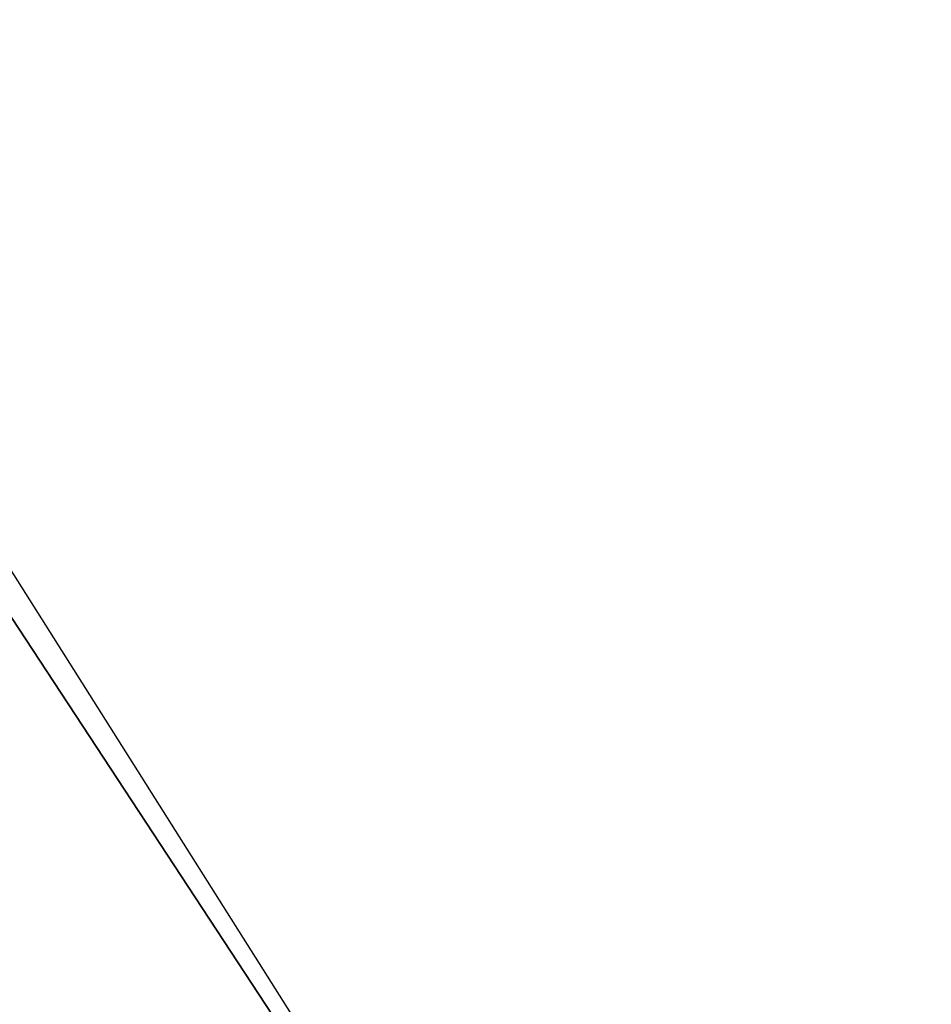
# Model space of a CAD drawing. Header units: millimetres. Extents: x -4 to 636, y -4 to 636.
# Tile 235 of 256: x 66.6 to 68.26, y 131.06 to 132.86. Entities that reach past the tile are written whole.
import ezdxf

# ---------------------------------------------------------------- set-up
doc = ezdxf.new("R2010")
doc.units = ezdxf.units.MM
doc.header["$LTSCALE"] = 25.4
doc.layers.get('0').update_dxf_attribs({"true_color": 0xff5454})

# ---------------------------------------------------------------- blocks, each defined once
blk = doc.blocks.new('AGNES-ROUND-LED-8210-8206-8188-8185.STL')
at = {"color": 7, "true_color": 0xffffff}
mesh = blk.add_polyface(dxfattribs=at)
corners = [(40.5472, 171.3798, 0.089), (67.9974, 129.6112, 1.1271), (67.2942, 129.0828, 0.089), (41.3261, 171.7886, 1.1271)]
mesh.append_faces([[corners[k] for k in face] for face in [(0, 1, 2), (1, 0, 3)]], dxfattribs={"vtx0": -1, "color": 7})
mesh = blk.add_polyface(dxfattribs=at)
corners = [(71.8527, 132.5083, 7.4965), (101.0891, 92.2585, 1.1271), (67.9974, 129.6112, 1.1271), (104.4297, 95.7364, 7.4965)]
mesh.append_faces([[corners[k] for k in face] for face in [(0, 1, 2), (1, 0, 3)]], dxfattribs={"vtx0": -1, "color": 7})
mesh = blk.add_polyface(dxfattribs=at)
corners = [(100.3054, 91.4426, 1.9938), (71.3269, 132.1132, 8.9889), (67.093, 128.9316, 1.9938), (103.9741, 95.2621, 8.9889)]
mesh.append_faces([[corners[k] for k in face] for face in [(0, 1, 2), (1, 0, 3)]], dxfattribs={"vtx0": -1, "color": 7})

msp = doc.modelspace()

# ---------------------------------------------------------------- block references
at = {"color": 0}
msp.add_blockref('AGNES-ROUND-LED-8210-8206-8188-8185.STL', (0, 0), dxfattribs=at)

doc.saveas('drawing.dxf')
